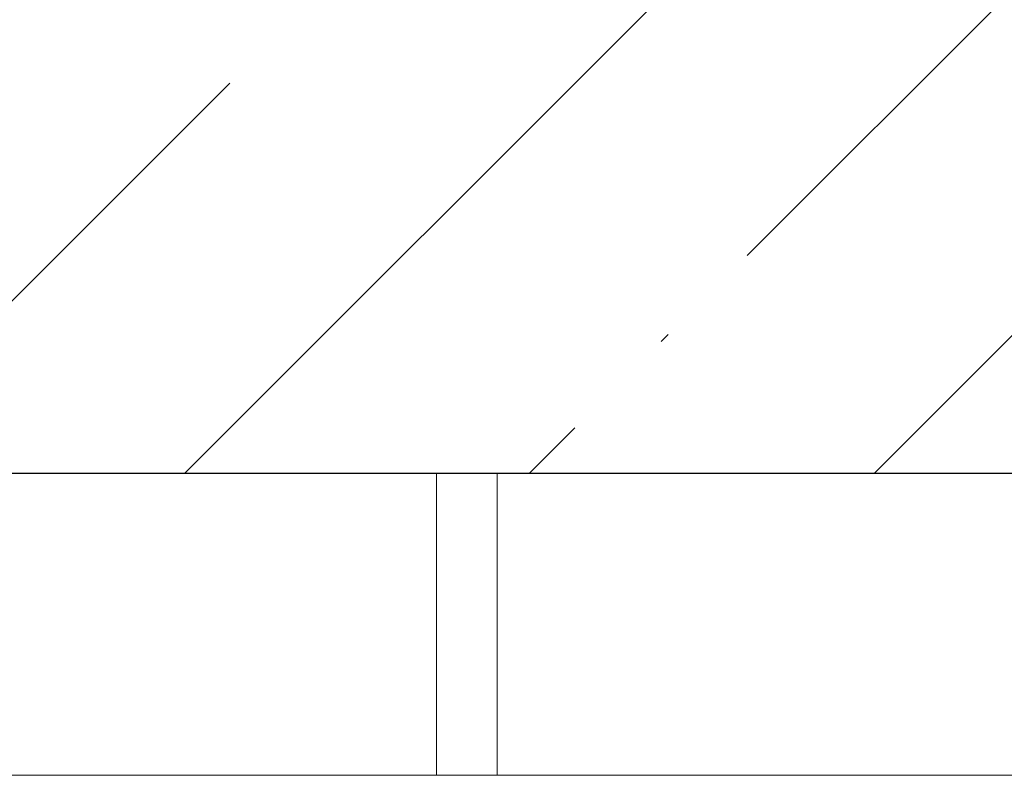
# Model space of a CAD drawing. Header units: millimetres. Extents: x 786 to 42540, y -7760 to 3796.
# Tile 254 of 256: x 40812 to 41138, y -6100 to -5850. Entities that reach past the tile are written whole.
import ezdxf

# ---------------------------------------------------------------- set-up
doc = ezdxf.new("R2010")
doc.units = ezdxf.units.MM
for name, color, linetype, lineweight in [('A-DETL-GENF', 7, 'Continuous', 13), ('A-FLOR', 7, 'Continuous', 13), ('A-FLOR-PATT', 7, 'Continuous', 25), ('A-WALL', 7, 'Continuous', 13), ('I-WALL', 7, 'Continuous', 13)]:
    doc.layers.add(name, color=color, linetype=linetype, lineweight=lineweight)

# ---------------------------------------------------------------- blocks, each defined once
blk = doc.blocks.new('Наметкина 10_РД_АР_П_Отделка_R21_rvt-1-Разрез по Рампе Р1_фрагмент пола')
at = {"layer": 'A-WALL'}
for p, q in [((82310, -6100), (82310, -6000)), ((82330, -6000), (82330, -6100))]:
    blk.add_line(p, q, dxfattribs=at)
blk = doc.blocks.new('Линия разрыва - М 1_50-5314776-Разрез по Рампе Р1_фрагмент пола')
at = {"layer": 'A-DETL-GENF', "lineweight": 5}
blk.add_line((83800, -6100), (80587.61, -6100), dxfattribs=at)

msp = doc.modelspace()

# ---------------------------------------------------------------- hatches: boundary and pattern name
at = {"layer": 'A-FLOR-PATT', "lineweight": 5}
h = msp.add_hatch(dxfattribs=at)
h.set_pattern_fill('FP_8', color=256, style=0, pattern_type=2)
h.set_pattern_definition([(45, (48694.21, -5700), (-114.0493, 114.0493), []), (45, (48808.26, -5700), (-114.0493, 114.0493), [201.613, -40.323, 3.353, -36.97])])
h.paths.add_polyline_path([(42440.27, -6000), (42440.27, -5750), (37240.27, -5750), (37240.27, -6000), (41291.34, -6000)])

# ---------------------------------------------------------------- linework, layer by layer
at = {"layer": 'A-FLOR', "lineweight": 25}
msp.add_line((37240.27, -6000), (42440.27, -6000), dxfattribs=at)
at = {"layer": 'I-WALL'}
msp.add_line((40950.27, -6000), (40950.27, -6100), dxfattribs=at)

# ---------------------------------------------------------------- block references
at = {"lineweight": 5}
msp.add_blockref('Наметкина 10_РД_АР_П_Отделка_R21_rvt-1-Разрез по Рампе Р1_фрагмент пола', (-41359.73, 0), dxfattribs=at)
at = {"layer": 'A-DETL-GENF'}
msp.add_blockref('Линия разрыва - М 1_50-5314776-Разрез по Рампе Р1_фрагмент пола', (-41359.73, 0), dxfattribs=at)

doc.saveas('drawing.dxf')
